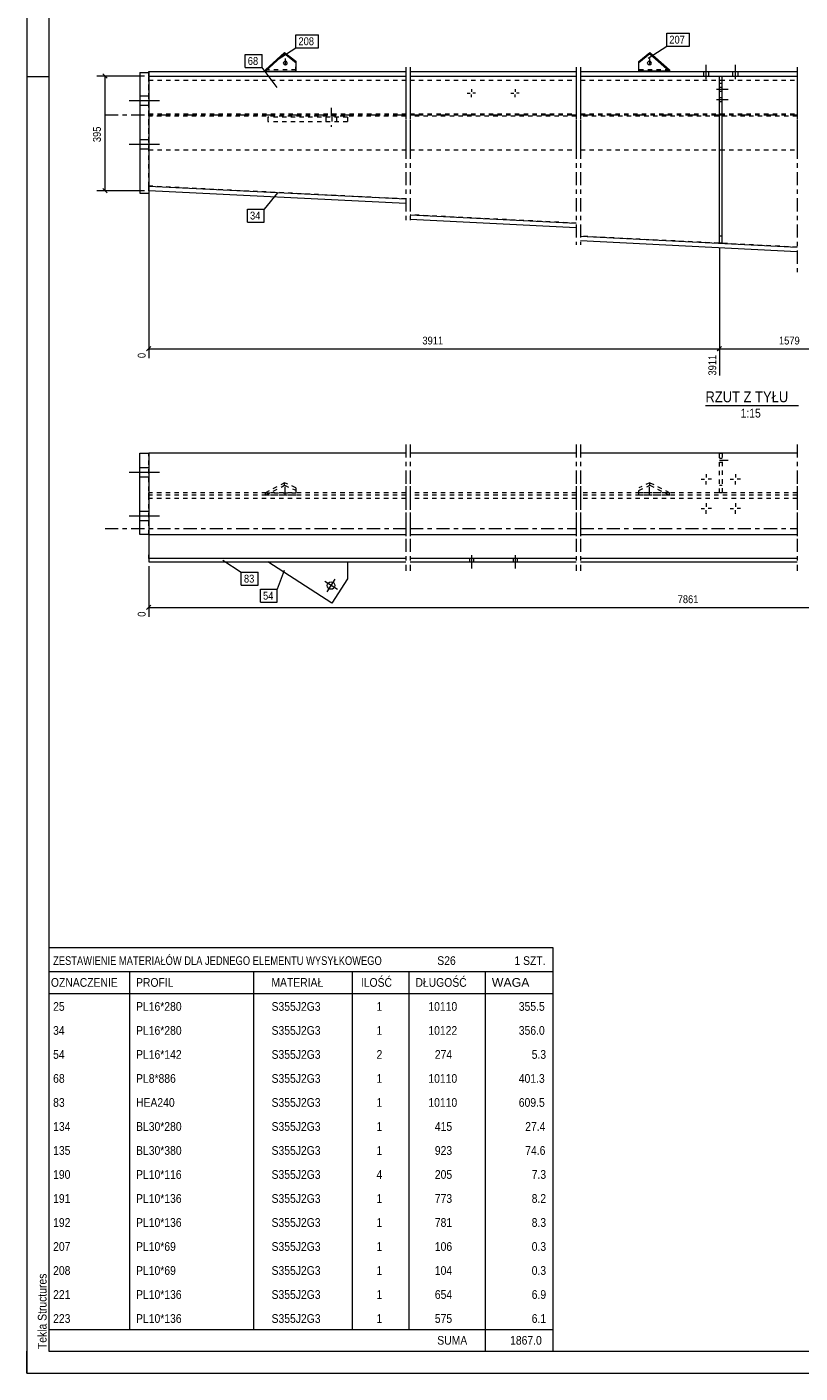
# Model space of a CAD drawing. Header units: millimetres. Extents: x 0 to 420, y 0 to 610.
# Tile 1 of 5: x 0 to 177, y 0 to 308. Entities that reach past the tile are written whole.
import ezdxf

# ---------------------------------------------------------------- set-up
doc = ezdxf.new("R2010")
doc.units = ezdxf.units.MM
for name, pattern in [('XKITLINE00', [0]), ('XKITLINE01', [4, 1, -1, 1, -1]), ('XKITLINE02', [4, 2, -2]), ('XKITLINE03', [6, 3, -1, 1, -1])]:
    doc.linetypes.add(name, pattern=pattern)
for name, color, linetype, lineweight in [('Arkusz rysunku', 3, 'Continuous', 0), ('Element', 2, 'Continuous', 0), ('Inny typ obiektu', 7, 'Continuous', 0), ('Wymiar', 4, 'Continuous', 0), ('Znak elementu', 2, 'Continuous', 0), ('Śruba', 3, 'Continuous', 0)]:
    doc.layers.add(name, color=color, linetype=linetype, lineweight=lineweight)
doc.styles.add('ARIAL', font='ARIAL.TTF')

msp = doc.modelspace()

# ---------------------------------------------------------------- linework, layer by layer
at = {"layer": 'Arkusz rysunku', "linetype": 'XKITLINE00', "lineweight": 0}
for p, q in [((0, 610), (0, 0)), ((5, 605), (5, 5)), ((5, 297), (0, 297)), ((0, 0), (0, 5)), ((5, 5), (415, 5)), ((0, 0), (420, 0))]:
    msp.add_line(p, q, dxfattribs=at)
at = {"layer": 'Element', "linetype": 'XKITLINE00', "lineweight": 0}
for p, q in [((54.66, 298.59), (59.02, 302.56)), ((59.02, 302.56), (61.59, 300.54)), ((59.02, 302.56), (59.02, 302.23)), ((140.17, 300.5), (142.69, 302.56)), ((142.69, 302.56), (147.23, 298.59)), ((142.69, 302.56), (142.69, 302.23)), ((59.02, 302.23), (54.66, 298.26)), ((61.59, 300.21), (59.02, 302.23)), ((61.59, 300.54), (61.59, 298.26)), ((142.69, 302.23), (140.17, 300.17)), ((140.17, 298.26), (140.17, 300.5)), ((142.69, 302.23), (147.23, 298.26)), ((25.9, 297.97), (27.9, 297.97)), ((25.9, 297.97), (25.9, 270.3)), ((27.9, 297.17), (27.9, 298.24)), ((27.9, 298.24), (86.79, 298.24)), ((27.9, 297.97), (27.9, 270.3)), ((27.9, 297.17), (86.79, 297.17)), ((54.66, 298.59), (54.66, 298.26)), ((54.66, 298.26), (61.59, 298.26)), ((87.79, 298.24), (125.84, 298.24)), ((87.79, 297.17), (125.84, 297.17)), ((126.84, 298.24), (176.43, 298.24)), ((126.84, 297.17), (176.43, 297.17)), ((147.23, 298.26), (140.17, 298.26)), ((147.23, 298.59), (147.23, 298.26)), ((158.62, 258.86), (158.62, 297.17)), ((158.62, 297.17), (159.28, 297.17)), ((159.28, 258.86), (159.28, 297.17)), ((27.9, 270.88), (27.95, 271.95)), ((27.95, 271.95), (27.9, 271.95)), ((27.95, 271.95), (86.79, 269)), ((25.9, 270.3), (27.9, 270.3)), ((86.79, 267.93), (27.9, 270.88)), ((87.79, 265.37), (125.84, 263.46)), ((125.84, 262.4), (87.79, 264.31)), ((126.84, 260.46), (176.43, 257.97)), ((176.43, 256.9), (126.84, 259.39)), ((158.62, 258.86), (159.28, 258.86)), ((25.9, 210.77), (27.9, 210.77)), ((25.9, 192.1), (25.9, 210.77)), ((86.79, 210.77), (27.9, 210.77)), ((27.9, 210.77), (27.9, 192.1)), ((125.84, 210.77), (87.79, 210.77)), ((176.43, 210.77), (126.84, 210.77)), ((27.9, 192.1), (25.9, 192.1)), ((27.9, 192.1), (86.79, 192.1)), ((27.9, 192.1), (27.9, 187.05)), ((87.79, 192.1), (125.84, 192.1)), ((126.84, 192.1), (176.43, 192.1)), ((27.9, 187.05), (27.9, 185.84)), ((86.79, 186.64), (27.9, 186.64)), ((27.9, 185.84), (86.79, 185.84)), ((69.83, 176.37), (55.2, 185.84)), ((73.45, 185.84), (73.45, 181.97)), ((125.84, 186.64), (87.79, 186.64)), ((87.79, 185.84), (125.84, 185.84)), ((176.43, 186.64), (126.84, 186.64)), ((126.84, 185.84), (176.43, 185.84)), ((73.45, 181.97), (69.83, 176.37))]:
    msp.add_line(p, q, dxfattribs=at)
at = {"layer": 'Element', "linetype": 'XKITLINE01', "lineweight": 0}
for p, q in [((61.59, 298.26), (61.59, 300.21)), ((27.9, 271.95), (27.9, 297.17)), ((27.9, 297.17), (86.79, 297.17)), ((27.9, 280.26), (27.9, 296.26)), ((27.9, 296.26), (86.79, 296.26)), ((61.59, 298.59), (54.66, 298.59)), ((87.79, 297.17), (125.84, 297.17)), ((87.79, 296.26), (125.84, 296.26)), ((126.84, 297.17), (176.43, 297.17)), ((126.84, 296.26), (176.43, 296.26)), ((147.23, 298.59), (140.17, 298.59)), ((158.62, 295.5), (159.28, 295.5)), ((27.9, 288.51), (86.79, 288.51)), ((86.79, 288.01), (27.9, 288.01)), ((73.45, 287.72), (55.2, 287.72)), ((55.2, 287.72), (55.2, 286.66)), ((69.83, 287.72), (69.83, 286.66)), ((73.45, 287.72), (73.45, 286.66)), ((87.79, 288.51), (125.84, 288.51)), ((125.84, 288.01), (87.79, 288.01)), ((126.84, 288.51), (176.43, 288.51)), ((176.43, 288.01), (126.84, 288.01)), ((73.45, 286.66), (55.2, 286.66)), ((27.9, 280.26), (86.79, 280.26)), ((87.79, 280.26), (125.84, 280.26)), ((126.84, 280.26), (176.43, 280.26)), ((86.79, 269), (27.95, 271.95)), ((125.84, 263.46), (87.79, 265.37)), ((176.43, 257.97), (126.84, 260.46)), ((158.62, 260.53), (159.28, 260.53)), ((159.28, 258.86), (158.62, 258.86)), ((27.9, 210.77), (27.95, 210.77)), ((27.9, 192.1), (27.9, 210.77)), ((27.9, 192.1), (27.9, 210.77)), ((86.79, 210.77), (27.9, 210.77)), ((27.95, 210.77), (27.95, 192.1)), ((125.84, 210.77), (87.79, 210.77)), ((176.43, 210.77), (126.84, 210.77)), ((158.62, 201.7), (158.62, 210.77)), ((158.62, 210.77), (159.28, 210.77)), ((159.28, 210.77), (159.28, 201.7)), ((59.02, 204), (54.66, 201.71)), ((59.02, 203.42), (59.02, 204)), ((61.59, 202.83), (59.02, 204)), ((142.69, 204), (140.17, 202.81)), ((142.69, 203.42), (142.69, 204)), ((142.69, 204), (147.23, 201.71)), ((27.9, 201.17), (27.9, 201.7)), ((86.79, 201.7), (27.9, 201.7)), ((86.79, 201.17), (27.9, 201.17)), ((86.79, 201.17), (27.9, 201.17)), ((27.9, 201.17), (27.9, 192.1)), ((54.66, 201.13), (59.02, 203.42)), ((54.66, 201.13), (54.66, 201.71)), ((54.66, 201.71), (61.59, 201.71)), ((61.59, 201.13), (54.66, 201.13)), ((59.02, 203.42), (61.59, 202.26)), ((61.59, 202.83), (61.59, 201.13)), ((125.84, 201.7), (87.79, 201.7)), ((125.84, 201.17), (87.79, 201.17)), ((125.84, 201.17), (87.79, 201.17)), ((176.43, 201.7), (126.84, 201.7)), ((176.43, 201.17), (126.84, 201.17)), ((176.43, 201.17), (126.84, 201.17)), ((140.17, 202.23), (142.69, 203.42)), ((140.17, 201.13), (140.17, 202.81)), ((147.23, 201.71), (140.17, 201.71)), ((147.23, 201.13), (140.17, 201.13)), ((142.69, 203.42), (147.23, 201.13)), ((147.23, 201.13), (147.23, 201.71)), ((159.28, 203.37), (158.62, 203.37)), ((159.28, 201.7), (158.62, 201.7)), ((86.79, 200.37), (27.9, 200.37)), ((125.84, 200.37), (87.79, 200.37)), ((176.43, 200.37), (126.84, 200.37)), ((27.95, 192.1), (27.9, 192.1)), ((27.9, 192.1), (86.79, 192.1)), ((87.79, 192.1), (125.84, 192.1)), ((126.84, 192.1), (176.43, 192.1)), ((27.9, 186.64), (27.9, 187.5)), ((55.2, 185.84), (73.45, 185.84))]:
    msp.add_line(p, q, dxfattribs=at)
at = {"layer": 'Element', "linetype": 'XKITLINE03', "lineweight": 0}
for p, q in [((86.78, 299.17), (86.78, 263.37)), ((87.79, 299.17), (87.79, 263.37)), ((125.84, 299.17), (125.84, 258.46)), ((126.84, 299.17), (126.84, 258.46)), ((176.42, 299.17), (176.42, 252.27)), ((86.78, 298.26), (86.78, 278.26)), ((87.79, 298.26), (87.79, 278.26)), ((125.84, 298.26), (125.84, 278.26)), ((126.84, 298.26), (126.84, 278.26)), ((176.42, 298.26), (176.42, 278.26)), ((17.9, 288.26), (86.79, 288.26)), ((87.79, 288.26), (125.84, 288.26)), ((126.84, 288.26), (176.43, 288.26)), ((86.78, 212.77), (86.78, 190.1)), ((86.78, 212.77), (86.78, 190.1)), ((87.79, 212.77), (87.79, 190.1)), ((87.79, 212.77), (87.79, 190.1)), ((125.84, 212.77), (125.84, 190.1)), ((125.84, 212.77), (125.84, 190.1)), ((126.84, 212.77), (126.84, 190.1)), ((126.84, 212.77), (126.84, 190.1)), ((176.42, 212.77), (176.42, 190.1)), ((176.42, 212.77), (176.42, 190.1)), ((86.78, 203.17), (86.78, 183.84)), ((87.79, 203.17), (87.79, 183.84)), ((125.84, 203.17), (125.84, 183.84)), ((126.84, 203.17), (126.84, 183.84)), ((176.42, 203.17), (176.42, 183.84)), ((17.9, 193.5), (86.79, 193.5)), ((87.79, 193.5), (125.84, 193.5)), ((126.84, 193.5), (176.43, 193.5))]:
    msp.add_line(p, q, dxfattribs=at)
at = {"layer": 'Inny typ obiektu', "linetype": 'XKITLINE00', "lineweight": 0}
for p, q in [((155.43, 221.68), (176.73, 221.68)), ((5, 97.5), (5, 92)), ((5, 97.5), (120.5, 97.5)), ((120.5, 97.5), (120.5, 92)), ((5, 92), (5, 87)), ((5, 92), (120.5, 92)), ((23.5, 92), (23.5, 87)), ((52, 87), (52, 92)), ((74.5, 92), (74.5, 87)), ((87.5, 92), (87.5, 87)), ((105, 92), (105, 87)), ((120.5, 92), (120.5, 87)), ((5, 87), (120.5, 87)), ((5, 87), (5, 81.5)), ((23.5, 87), (23.5, 81.5)), ((52, 81.5), (52, 87)), ((74.5, 87), (74.5, 81.5)), ((87.5, 87), (87.5, 81.5)), ((105, 87), (105, 81.5)), ((120.5, 87), (120.5, 81.5)), ((5, 81.5), (5, 76)), ((23.5, 81.5), (23.5, 76)), ((52, 76), (52, 81.5)), ((74.5, 81.5), (74.5, 76)), ((87.5, 81.5), (87.5, 76)), ((105, 81.5), (105, 76)), ((120.5, 81.5), (120.5, 76)), ((5, 76), (5, 70.5)), ((23.5, 76), (23.5, 70.5)), ((52, 70.5), (52, 76)), ((74.5, 76), (74.5, 70.5)), ((87.5, 76), (87.5, 70.5)), ((105, 76), (105, 70.5)), ((120.5, 76), (120.5, 70.5)), ((5, 70.5), (5, 65)), ((23.5, 70.5), (23.5, 65)), ((52, 65), (52, 70.5)), ((74.5, 70.5), (74.5, 65)), ((87.5, 70.5), (87.5, 65)), ((105, 70.5), (105, 65)), ((120.5, 70.5), (120.5, 65)), ((5, 65), (5, 59.5)), ((23.5, 65), (23.5, 59.5)), ((52, 59.5), (52, 65)), ((74.5, 65), (74.5, 59.5)), ((87.5, 65), (87.5, 59.5)), ((105, 65), (105, 59.5)), ((120.5, 65), (120.5, 59.5)), ((5, 59.5), (5, 54)), ((23.5, 59.5), (23.5, 54)), ((52, 54), (52, 59.5)), ((74.5, 59.5), (74.5, 54)), ((87.5, 59.5), (87.5, 54)), ((105, 59.5), (105, 54)), ((120.5, 59.5), (120.5, 54)), ((5, 54), (5, 48.5)), ((23.5, 54), (23.5, 48.5)), ((52, 48.5), (52, 54)), ((74.5, 54), (74.5, 48.5)), ((87.5, 54), (87.5, 48.5)), ((105, 54), (105, 48.5)), ((120.5, 54), (120.5, 48.5)), ((5, 48.5), (5, 43)), ((23.5, 48.5), (23.5, 43)), ((52, 43), (52, 48.5)), ((74.5, 48.5), (74.5, 43)), ((87.5, 48.5), (87.5, 43)), ((105, 48.5), (105, 43)), ((120.5, 48.5), (120.5, 43)), ((5, 43), (5, 37.5)), ((23.5, 43), (23.5, 37.5)), ((52, 37.5), (52, 43)), ((74.5, 43), (74.5, 37.5)), ((87.5, 43), (87.5, 37.5)), ((105, 43), (105, 37.5)), ((120.5, 43), (120.5, 37.5)), ((5, 37.5), (5, 32)), ((23.5, 37.5), (23.5, 32)), ((52, 32), (52, 37.5)), ((74.5, 37.5), (74.5, 32)), ((87.5, 37.5), (87.5, 32)), ((105, 37.5), (105, 32)), ((120.5, 37.5), (120.5, 32)), ((5, 32), (5, 26.5)), ((23.5, 32), (23.5, 26.5)), ((52, 26.5), (52, 32)), ((74.5, 32), (74.5, 26.5)), ((87.5, 32), (87.5, 26.5)), ((105, 32), (105, 26.5)), ((120.5, 32), (120.5, 26.5)), ((5, 26.5), (5, 21)), ((23.5, 26.5), (23.5, 21)), ((52, 21), (52, 26.5)), ((74.5, 26.5), (74.5, 21)), ((87.5, 26.5), (87.5, 21)), ((105, 26.5), (105, 21)), ((120.5, 26.5), (120.5, 21)), ((5, 21), (5, 15.5)), ((23.5, 21), (23.5, 15.5)), ((52, 15.5), (52, 21)), ((74.5, 21), (74.5, 15.5)), ((87.5, 21), (87.5, 15.5)), ((105, 21), (105, 15.5)), ((120.5, 21), (120.5, 15.5)), ((5, 15.5), (5, 10)), ((23.5, 15.5), (23.5, 10)), ((52, 10), (52, 15.5)), ((74.5, 15.5), (74.5, 10)), ((87.5, 15.5), (87.5, 10)), ((105, 15.5), (105, 10)), ((120.5, 15.5), (120.5, 10)), ((5, 10), (5, 5)), ((5, 10), (120.5, 10)), ((105, 10), (105, 5)), ((120.5, 10), (120.5, 5)), ((5, 5), (120.5, 5))]:
    msp.add_line(p, q, dxfattribs=at)
at = {"layer": 'Wymiar', "linetype": 'XKITLINE00', "lineweight": 0}
for p, q in [((26.9, 297.17), (16.04, 297.17)), ((17.39, 297.68), (18.41, 296.66)), ((17.9, 270.88), (17.9, 297.17)), ((27.9, 296.17), (27.9, 232.55)), ((26.9, 270.88), (16.04, 270.88)), ((17.39, 271.39), (18.41, 270.38)), ((158.62, 257.86), (158.62, 228.54)), ((158.62, 257.86), (158.62, 228.54)), ((28.41, 235.21), (27.39, 234.19)), ((27.9, 234.7), (158.62, 234.7)), ((159.12, 235.21), (158.11, 234.19)), ((159.12, 235.21), (158.16, 234.24)), ((158.62, 234.7), (191.26, 234.7)), ((27.9, 184.84), (27.9, 173.28)), ((28.41, 175.95), (27.39, 174.93)), ((27.9, 175.44), (248.94, 175.44))]:
    msp.add_line(p, q, dxfattribs=at)
at = {"layer": 'Znak elementu', "linetype": 'XKITLINE00', "lineweight": 0}
for p, q in [((61.59, 306.63), (66.79, 306.63)), ((61.59, 303.63), (61.59, 306.63)), ((66.79, 303.63), (66.79, 306.63)), ((146.55, 307), (151.75, 307)), ((146.55, 304), (146.55, 307)), ((151.75, 304), (151.75, 307)), ((57.34, 300.89), (61.59, 303.63)), ((61.59, 303.63), (66.79, 303.63)), ((142.31, 301.26), (146.55, 304)), ((146.55, 304), (151.75, 304)), ((49.99, 302.12), (53.86, 302.12)), ((49.99, 299.12), (49.99, 302.12)), ((53.86, 299.12), (53.86, 302.12)), ((49.99, 299.12), (53.86, 299.12)), ((57.36, 294.56), (53.86, 299.12)), ((57.37, 270.39), (54.37, 266.7)), ((50.5, 266.7), (54.37, 266.7)), ((50.5, 263.7), (50.5, 266.7)), ((54.37, 263.7), (54.37, 266.7)), ((50.5, 263.7), (54.37, 263.7)), ((44.87, 186.25), (49.11, 183.51)), ((49.11, 183.51), (52.98, 183.51)), ((49.11, 180.51), (49.11, 183.51)), ((52.98, 180.51), (52.98, 183.51)), ((58.92, 183.9), (57.36, 179.61)), ((49.11, 180.51), (52.98, 180.51)), ((53.49, 179.61), (57.36, 179.61)), ((53.49, 176.61), (53.49, 179.61)), ((57.36, 176.61), (57.36, 179.61)), ((53.49, 176.61), (57.36, 176.61))]:
    msp.add_line(p, q, dxfattribs=at)
at = {"layer": 'Śruba', "linetype": 'XKITLINE00', "lineweight": 0}
for p, q in [((58.75, 300.3), (58.72, 300.15)), ((58.72, 300.15), (58.92, 299.81)), ((59.09, 300.54), (58.75, 300.3)), ((58.92, 299.81), (59.27, 299.75)), ((59.44, 300.48), (59.09, 300.54)), ((59.18, 301.15), (59.18, 299.81)), ((59.27, 299.75), (59.61, 299.99)), ((59.65, 300.15), (59.44, 300.48)), ((59.61, 299.99), (59.65, 300.15)), ((142.14, 300.3), (142.11, 300.15)), ((142.11, 300.15), (142.32, 299.81)), ((142.48, 300.55), (142.14, 300.3)), ((142.32, 299.81), (142.67, 299.75)), ((142.84, 300.49), (142.48, 300.55)), ((142.58, 301.15), (142.58, 299.82)), ((142.67, 299.75), (143.01, 300)), ((143.04, 300.15), (142.84, 300.49)), ((143.01, 300), (143.04, 300.15)), ((155.63, 296.44), (155.63, 299.77)), ((155.63, 296.44), (155.63, 299.77)), ((162.29, 296.44), (162.29, 299.77)), ((162.29, 296.44), (162.29, 299.77)), ((155.03, 297.17), (155.03, 298.24)), ((155.03, 297.17), (155.03, 298.24)), ((156.23, 297.17), (156.23, 298.24)), ((156.23, 297.17), (156.23, 298.24)), ((161.69, 297.17), (161.69, 298.24)), ((161.69, 297.17), (161.69, 298.24)), ((162.89, 297.17), (162.89, 298.24)), ((162.89, 297.17), (162.89, 298.24)), ((100.88, 293.24), (101.5, 293.24)), ((101.81, 294.17), (101.81, 293.55)), ((102.75, 293.24), (102.12, 293.24)), ((110.88, 293.24), (111.5, 293.24)), ((111.81, 294.17), (111.81, 293.55)), ((112.75, 293.24), (112.12, 293.24)), ((160.62, 294.1), (157.95, 294.1)), ((159.28, 294.57), (158.62, 294.57)), ((159.28, 293.64), (158.62, 293.64)), ((23.43, 291.57), (30.37, 291.57)), ((23.43, 291.57), (30.37, 291.57)), ((25.9, 292.64), (27.9, 292.64)), ((25.9, 292.64), (27.9, 292.64)), ((25.9, 290.5), (27.9, 290.5)), ((25.9, 290.5), (27.9, 290.5)), ((101.81, 292.3), (101.81, 292.93)), ((111.81, 292.3), (111.81, 292.93)), ((160.62, 291.7), (157.95, 291.7)), ((159.28, 292.17), (158.62, 292.17)), ((159.28, 291.24), (158.62, 291.24)), ((23.43, 281.57), (30.37, 281.57)), ((23.43, 281.57), (30.37, 281.57)), ((25.9, 282.64), (27.9, 282.64)), ((25.9, 282.64), (27.9, 282.64)), ((25.9, 280.5), (27.9, 280.5)), ((25.9, 280.5), (27.9, 280.5)), ((25.9, 207.5), (27.9, 207.5)), ((25.9, 207.5), (27.9, 207.5)), ((23.43, 206.44), (30.37, 206.44)), ((23.43, 206.44), (30.37, 206.44)), ((25.9, 205.37), (27.9, 205.37)), ((25.9, 205.37), (27.9, 205.37)), ((154.43, 204.77), (155.22, 204.77)), ((155.63, 205.97), (155.63, 205.17)), ((155.63, 203.57), (155.63, 204.37)), ((156.83, 204.77), (156.03, 204.77)), ((161.09, 204.77), (161.89, 204.77)), ((162.29, 205.97), (162.29, 205.17)), ((162.29, 203.57), (162.29, 204.37)), ((163.49, 204.77), (162.69, 204.77)), ((25.9, 197.5), (27.9, 197.5)), ((25.9, 197.5), (27.9, 197.5)), ((154.43, 198.1), (155.22, 198.1)), ((155.63, 199.3), (155.63, 198.5)), ((155.63, 196.9), (155.63, 197.7)), ((156.83, 198.1), (156.03, 198.1)), ((161.09, 198.1), (161.89, 198.1)), ((162.29, 199.3), (162.29, 198.5)), ((162.29, 196.9), (162.29, 197.7)), ((163.49, 198.1), (162.69, 198.1)), ((23.43, 196.44), (30.37, 196.44)), ((23.43, 196.44), (30.37, 196.44)), ((25.9, 195.37), (27.9, 195.37)), ((25.9, 195.37), (27.9, 195.37)), ((101.35, 186.64), (101.35, 185.84)), ((101.81, 187.37), (101.81, 184.37)), ((102.28, 186.64), (102.28, 185.84)), ((111.35, 186.64), (111.35, 185.84)), ((111.81, 187.37), (111.81, 184.37)), ((112.28, 186.64), (112.28, 185.84)), ((71.14, 179.5), (68.23, 181.38)), ((68.74, 178.98), (70.62, 181.89))]:
    msp.add_line(p, q, dxfattribs=at)
at = {"layer": 'Śruba', "linetype": 'XKITLINE02', "lineweight": 0}
for p, q in [((68.48, 287.72), (68.48, 286.66)), ((69.68, 289.89), (69.68, 285.56)), ((70.88, 287.72), (70.88, 286.66)), ((160.62, 209.1), (157.95, 209.1)), ((160.62, 209.1), (157.95, 209.1)), ((159.28, 209.57), (158.62, 209.57)), ((159.28, 209.57), (158.62, 209.57)), ((159.28, 208.64), (158.62, 208.64)), ((159.28, 208.64), (158.62, 208.64)), ((59.18, 201.07), (59.18, 203.38)), ((142.58, 201.07), (142.58, 203.38))]:
    msp.add_line(p, q, dxfattribs=at)
at = {"layer": 'Śruba', "linetype": 'XKITLINE00', "lineweight": 0}
msp.add_circle((69.68, 180.44), 0.867, dxfattribs=at)

# ---------------------------------------------------------------- texts
at = {"layer": 'Arkusz rysunku', "style": 'ARIAL', "width": 0.85}
msp.add_text('Tekla Structures', height=2, rotation=90, dxfattribs=at).set_placement((4.5, 5.5))
at = {"layer": 'Inny typ obiektu', "style": 'ARIAL'}
for s, height, width, p in [('RZUT Z TYŁU', 2.5, 0.85, (155.43, 222.43)), ('1:15', 2, 0.85, (163.48, 218.93)), ('ZESTAWIENIE MATERIAŁÓW DLA JEDNEGO ELEMENTU WYSYŁKOWEGO', 2, 0.765, (6, 93.5)), ('S26', 2, 0.85, (94, 93.5)), ('1', 2, 0.85, (111.69, 93.5)), (' SZT.', 2, 0.85, (113, 93.5)), ('OZNACZENIE', 2, 0.85, (5.5, 88.5)), ('PROFIL', 2, 0.85, (25, 88.5)), ('MATERIAŁ', 2, 0.85, (56, 88.5)), ('ILOŚĆ', 2, 0.85, (76.5, 88.5)), ('DŁUGOŚĆ', 2, 0.85, (89, 88.5)), ('WAGA', 2, 1.008832, (106.5, 88.5)), ('25', 2, 0.85, (6, 83)), ('PL16*280', 2, 0.85, (25, 83)), ('S355J2G3', 2, 0.85, (56.04, 83)), ('1', 2, 0.85, (80.09, 83)), ('10110', 2, 0.85, (91.96, 83)), ('355.5', 2, 0.85, (112.67, 83)), ('34', 2, 0.85, (6, 77.5)), ('PL16*280', 2, 0.85, (25, 77.5)), ('S355J2G3', 2, 0.85, (56.04, 77.5)), ('1', 2, 0.85, (80.09, 77.5)), ('10122', 2, 0.85, (91.96, 77.5)), ('356.0', 2, 0.85, (112.67, 77.5)), ('PL16*142', 2, 0.85, (25, 72)), ('S355J2G3', 2, 0.85, (56.04, 72)), ('2', 2, 0.85, (80.09, 72)), ('274', 2, 0.85, (93.44, 72)), ('5.3', 2, 0.85, (115.63, 72)), ('54', 2, 0.85, (6, 72)), ('68', 2, 0.85, (6, 66.5)), ('PL8*886', 2, 0.85, (25, 66.5)), ('S355J2G3', 2, 0.85, (56.04, 66.5)), ('1', 2, 0.85, (80.09, 66.5)), ('10110', 2, 0.85, (91.96, 66.5)), ('401.3', 2, 0.85, (112.67, 66.5)), ('83', 2, 0.85, (6, 61)), ('HEA240', 2, 0.85, (25, 61)), ('S355J2G3', 2, 0.85, (56.04, 61)), ('1', 2, 0.85, (80.09, 61)), ('10110', 2, 0.85, (91.96, 61)), ('609.5', 2, 0.85, (112.67, 61)), ('134', 2, 0.85, (6, 55.5)), ('BL30*280', 2, 0.85, (25, 55.5)), ('S355J2G3', 2, 0.85, (56.04, 55.5)), ('1', 2, 0.85, (80.09, 55.5)), ('415', 2, 0.85, (93.44, 55.5)), ('27.4', 2, 0.85, (114.15, 55.5)), ('135', 2, 0.85, (6, 50)), ('BL30*380', 2, 0.85, (25, 50)), ('S355J2G3', 2, 0.85, (56.04, 50)), ('1', 2, 0.85, (80.09, 50)), ('923', 2, 0.85, (93.44, 50)), ('74.6', 2, 0.85, (114.15, 50)), ('190', 2, 0.85, (6, 44.5)), ('PL10*116', 2, 0.85, (25, 44.5)), ('S355J2G3', 2, 0.85, (56.04, 44.5)), ('4', 2, 0.85, (80.09, 44.5)), ('205', 2, 0.85, (93.44, 44.5)), ('7.3', 2, 0.85, (115.63, 44.5)), ('191', 2, 0.85, (6, 39)), ('PL10*136', 2, 0.85, (25, 39)), ('S355J2G3', 2, 0.85, (56.04, 39)), ('1', 2, 0.85, (80.09, 39)), ('773', 2, 0.85, (93.44, 39)), ('8.2', 2, 0.85, (115.63, 39)), ('192', 2, 0.85, (6, 33.5)), ('PL10*136', 2, 0.85, (25, 33.5)), ('S355J2G3', 2, 0.85, (56.04, 33.5)), ('1', 2, 0.85, (80.09, 33.5)), ('781', 2, 0.85, (93.44, 33.5)), ('8.3', 2, 0.85, (115.63, 33.5)), ('207', 2, 0.85, (6, 28)), ('PL10*69', 2, 0.85, (25, 28)), ('S355J2G3', 2, 0.85, (56.04, 28)), ('1', 2, 0.85, (80.09, 28)), ('106', 2, 0.85, (93.44, 28)), ('0.3', 2, 0.85, (115.63, 28)), ('208', 2, 0.85, (6, 22.5)), ('PL10*69', 2, 0.85, (25, 22.5)), ('S355J2G3', 2, 0.85, (56.04, 22.5)), ('1', 2, 0.85, (80.09, 22.5)), ('104', 2, 0.85, (93.44, 22.5)), ('0.3', 2, 0.85, (115.63, 22.5)), ('221', 2, 0.85, (6, 17)), ('PL10*136', 2, 0.85, (25, 17)), ('S355J2G3', 2, 0.85, (56.04, 17)), ('1', 2, 0.85, (80.09, 17)), ('654', 2, 0.85, (93.44, 17)), ('6.9', 2, 0.85, (115.63, 17)), ('223', 2, 0.85, (6, 11.5)), ('PL10*136', 2, 0.85, (25, 11.5)), ('S355J2G3', 2, 0.85, (56.04, 11.5)), ('1', 2, 0.85, (80.09, 11.5)), ('575', 2, 0.85, (93.44, 11.5)), ('6.1', 2, 0.85, (115.63, 11.5)), ('SUMA', 2, 0.85, (94, 6.5)), ('1867.0', 2, 0.85, (110.68, 6.5))]:
    msp.add_text(s, height=height, dxfattribs=dict(at, width=width)).set_placement(p)
at = {"layer": 'Wymiar', "style": 'ARIAL', "width": 0.85}
for s, p in [('395', (16.94, 282.02)), ('0', (27.18, 232.55)), ('3911', (157.9, 228.54)), ('0', (27.18, 173.28))]:
    msp.add_text(s, height=1.8, rotation=90.0002, dxfattribs=at).set_placement(p)
for s, p in [('3911', (90.59, 235.66)), ('1579', (172.27, 235.66)), ('7861', (149.07, 176.4))]:
    msp.add_text(s, height=1.8, dxfattribs=at).set_placement(p)
at = {"layer": 'Znak elementu', "style": 'ARIAL', "width": 0.85}
for s, p in [('208', (62.19, 304.23)), ('207', (147.15, 304.6)), ('68', (50.59, 299.72)), ('34', (51.1, 264.3)), ('83', (49.71, 181.11)), ('54', (54.09, 177.21))]:
    msp.add_text(s, height=1.8, dxfattribs=at).set_placement(p)

doc.saveas('drawing.dxf')
